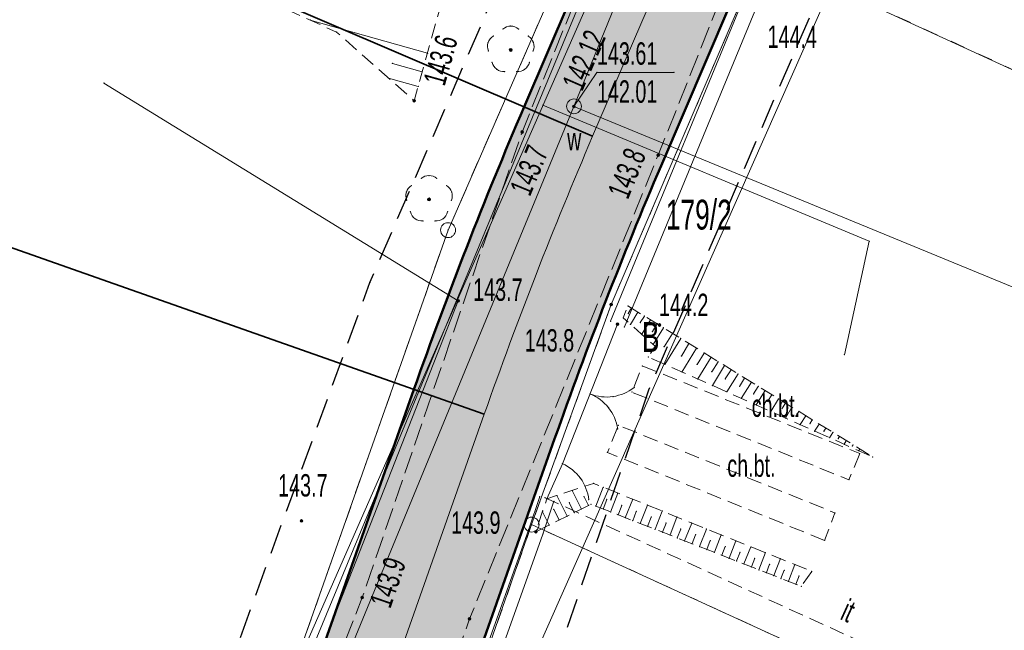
# Model space of a CAD drawing. Extents: x 6456700 to 6518119, y 5963420 to 5980059.
# Tile 120 of 256: x 6512173 to 6512206, y 5965791 to 5965812. Entities that reach past the tile are written whole.
import ezdxf
from ezdxf.enums import TextEntityAlignment as Align

# ---------------------------------------------------------------- set-up
doc = ezdxf.new("R2010")
doc.units = 0
doc.header["$MEASUREMENT"] = 0
for name, pattern in [('L_0_03', [1, 0.5, -0.5]), ('L_0_04', [1.5, 1, -0.5]), ('L_0_52', [1, 0.75, -0.25]), ('L_0_5A', [0.75, 0.5, -0.25])]:
    doc.linetypes.add(name, pattern=pattern)
doc.layers.get('0').update_dxf_attribs({"color": 2, "linetype": 'CONTINUOUS', "lineweight": 5})
for name, color, linetype, lineweight in [('000_Inne__niezydentyfikowane_', 7, 'CONTINUOUS', 18), ('18mm Kreska ciągła', 7, 'CONTINUOUS', 18), ('202_punkt_graniczny', 7, 'CONTINUOUS', 18), ('203_punkt_graniczny', 7, 'CONTINUOUS', 18), ('210_oznaczenie_konturu_uzytku_gruntowego', 96, 'CONTINUOUS', 18), ('211_numer_dzialki_ewidencyjnej', 7, 'CONTINUOUS', 18), ('218_kontur_uzytku_gruntowego', 96, 'L_0_03', 18), ('219_dzialka_ewidencyjna', 7, 'CONTINUOUS', 18), ('35mm Ciągła', 7, 'CONTINUOUS', 35), ('50mm Kreska ciągła', 7, 'CONTINUOUS', 50), ('9mm Kreska ciągła', 252, 'CONTINUOUS', 9), ('brama', 7, 'CONTINUOUS', 18), ('chodnik', 7, 'CONTINUOUS', 18), ('chodnik_Atr17', 7, 'CONTINUOUS', 18), ('drzewo_lisciaste', 7, 'CONTINUOUS', 18), ('furtka', 7, 'CONTINUOUS', 18), ('inny_obiekt_zagospodarowania_terenu', 7, 'CONTINUOUS', 18), ('inny_obiekt_zagospodarowania_terenu_Atr17', 7, 'CONTINUOUS', 18), ('jezdnia', 7, 'CONTINUOUS', 18), ('komora_podziemna', 7, 'CONTINUOUS', 18), ('komora_podziemna_Atr17', 7, 'CONTINUOUS', 18), ('ogrodzenie_trwale', 7, 'CONTINUOUS', 18), ('pikieta_naturalna', 7, 'CONTINUOUS', 18), ('pikieta_naturalna_Atr2', 7, 'CONTINUOUS', 18), ('przewod_elektroenergetyczny_niskiego_napiecia', 7, 'CONTINUOUS', 18), ('przewod_kanalizacyjny', 7, 'CONTINUOUS', 18), ('przewod_telekomunikacyjny_podziemny', 7, 'CONTINUOUS', 18), ('przewod_wodociagowy', 7, 'CONTINUOUS', 18), ('rzedna', 7, 'CONTINUOUS', 18), ('rzedna_Atr2', 7, 'CONTINUOUS', 18), ('rzedna_Atr3', 7, 'CONTINUOUS', 18), ('sciana_oporowa__linia_', 7, 'CONTINUOUS', 18), ('skarpa_nieumocniona', 7, 'CONTINUOUS', 18), ('Zakres', 7, 'CONTINUOUS', 18)]:
    doc.layers.add(name, color=color, linetype=linetype, lineweight=lineweight)
doc.styles.get("Standard").update_dxf_attribs({"font": 'txt', "width": 0.75})

# ---------------------------------------------------------------- blocks, each defined once
blk = doc.blocks.new('mdcp_nowa')
at = {"layer": '203_punkt_graniczny', "linetype": 'Continuous', "lineweight": 18}
blk.add_hatch(color=18, dxfattribs=at).paths.add_polyline_path([(6494924.47, 5982252.945, 1), (6494924.47, 5982253.035, 1)])
at = {"layer": 'drzewo_lisciaste', "linetype": 'Continuous', "lineweight": 18}
for points in [[(6494921.1, 5982261.47, 1), (6494921.1, 5982261.57, 1)], [(6494918.36, 5982256.46, 1), (6494918.36, 5982256.56, 1)]]:
    blk.add_hatch(color=94, dxfattribs=at).paths.add_polyline_path(points)
at = {"layer": 'pikieta_naturalna', "linetype": 'Continuous', "lineweight": 18}
for points in [[(6494917.86, 5982259.775, 1), (6494917.86, 5982259.865, 1)], [(6494921.48, 5982258.725, 1), (6494921.48, 5982258.815, 1)], [(6494926.04, 5982257.945, 1), (6494926.04, 5982258.035, 1)], [(6494919.34, 5982253.065, 1), (6494919.34, 5982253.155, 1)], [(6494924.68, 5982252.285, 1), (6494924.68, 5982252.375, 1)], [(6494926.09, 5982252.255, 1), (6494926.09, 5982252.345, 1)], [(6494914.08, 5982245.685, 1), (6494914.08, 5982245.775, 1)], [(6494921.94, 5982245.325, 1), (6494921.94, 5982245.415, 1)], [(6494916.12, 5982243.115, 1), (6494916.12, 5982243.205, 1)], [(6494919.72, 5982242.405, 1), (6494919.72, 5982242.495, 1)]]:
    blk.add_hatch(color=18, dxfattribs=at).paths.add_polyline_path(points)
at = {"layer": 'rzedna', "linetype": 'Continuous', "lineweight": 18}
blk.add_hatch(color=18, dxfattribs=at).paths.add_polyline_path([(6494923.22, 5982259.585, 1), (6494923.22, 5982259.675, 1)])
at = {"layer": '000_Inne__niezydentyfikowane_', "linetype": 'Continuous', "lineweight": 18, "flags": 128}
for points in [[(6494918.31, 5982261.41), (6494914.38, 5982262.52)], [(6494918.13, 5982260.79), (6494917.13, 5982261.07)], [(6494918, 5982260.3), (6494917, 5982260.58)], [(6494925.15, 5982252.87), (6494925.04, 5982252.68)], [(6494925.36, 5982252.73), (6494925.11, 5982252.32)], [(6494925.58, 5982252.6), (6494925.44, 5982252.38)], [(6494925.79, 5982252.47), (6494925.49, 5982251.99)], [(6494926.01, 5982252.34), (6494925.85, 5982252.08)], [(6494926.22, 5982252.21), (6494925.88, 5982251.65)], [(6494926.52, 5982252.02), (6494926.24, 5982251.57)], [(6494926.8, 5982251.85), (6494926.27, 5982250.98)], [(6494927.07, 5982251.68), (6494926.82, 5982251.26)], [(6494927.33, 5982251.52), (6494926.84, 5982250.72)], [(6494927.58, 5982251.36), (6494927.35, 5982250.98)], [(6494927.82, 5982251.22), (6494927.37, 5982250.49)], [(6494928.05, 5982251.07), (6494927.84, 5982250.73)], [(6494928.27, 5982250.94), (6494927.86, 5982250.27)], [(6494928.49, 5982250.8), (6494928.29, 5982250.49)], [(6494928.72, 5982250.66), (6494928.34, 5982250.06)], [(6494928.94, 5982250.52), (6494928.77, 5982250.24)], [(6494929.17, 5982250.38), (6494928.83, 5982249.84)], [(6494929.4, 5982250.24), (6494929.24, 5982249.99)], [(6494929.63, 5982250.1), (6494929.33, 5982249.62)], [(6494929.85, 5982249.96), (6494929.71, 5982249.74)], [(6494930.08, 5982249.82), (6494929.82, 5982249.4)], [(6494930.31, 5982249.68), (6494930.19, 5982249.49)], [(6494930.53, 5982249.54), (6494930.31, 5982249.18)], [(6494930.76, 5982249.4), (6494930.66, 5982249.24)], [(6494930.99, 5982249.26), (6494930.8, 5982248.96)], [(6494931.21, 5982249.12), (6494931.13, 5982248.99)], [(6494931.44, 5982248.98), (6494931.29, 5982248.74)], [(6494931.67, 5982248.84), (6494931.6, 5982248.74)], [(6494931.9, 5982248.7), (6494931.79, 5982248.52)], [(6494932.12, 5982248.56), (6494932.08, 5982248.49)], [(6494932.35, 5982248.42), (6494932.28, 5982248.3)], [(6494932.58, 5982248.28), (6494932.55, 5982248.24)], [(6494932.8, 5982248.14), (6494932.77, 5982248.09)], [(6494923.47, 5982246.13), (6494923.16, 5982246.75)], [(6494923.95, 5982246.23), (6494924.2, 5982246.86)], [(6494922.99, 5982245.89), (6494922.65, 5982246.58)], [(6494923.71, 5982246.25), (6494923.56, 5982246.54)], [(6494924.2, 5982246.13), (6494924.32, 5982246.45)], [(6494924.45, 5982246.03), (6494924.69, 5982246.66)], [(6494924.94, 5982245.84), (6494925.19, 5982246.46)], [(6494922.72, 5982245.76), (6494922.54, 5982246.12)], [(6494923.23, 5982246.01), (6494923.06, 5982246.34)], [(6494924.7, 5982245.94), (6494924.82, 5982246.25)], [(6494925.19, 5982245.74), (6494925.31, 5982246.05)], [(6494925.44, 5982245.65), (6494925.68, 5982246.26)], [(6494925.94, 5982245.45), (6494926.18, 5982246.06)], [(6494922.39, 5982245.59), (6494922.17, 5982246.04)], [(6494925.69, 5982245.55), (6494925.81, 5982245.86)], [(6494926.44, 5982245.26), (6494926.67, 5982245.86)], [(6494926.19, 5982245.35), (6494926.31, 5982245.66)], [(6494926.68, 5982245.16), (6494926.8, 5982245.46)], [(6494926.93, 5982245.06), (6494927.17, 5982245.66)], [(6494927.43, 5982244.87), (6494927.66, 5982245.46)], [(6494927.18, 5982244.97), (6494927.3, 5982245.27)], [(6494927.68, 5982244.77), (6494927.79, 5982245.07)], [(6494927.93, 5982244.68), (6494928.16, 5982245.26)], [(6494928.42, 5982244.48), (6494928.65, 5982245.06)], [(6494928.18, 5982244.58), (6494928.29, 5982244.87)], [(6494928.92, 5982244.29), (6494929.15, 5982244.86)], [(6494928.67, 5982244.39), (6494928.79, 5982244.68)], [(6494929.17, 5982244.19), (6494929.28, 5982244.48)], [(6494929.42, 5982244.09), (6494929.64, 5982244.67)], [(6494929.92, 5982243.9), (6494930.14, 5982244.47)], [(6494929.67, 5982244), (6494929.78, 5982244.28)], [(6494930.16, 5982243.8), (6494930.27, 5982244.08)], [(6494930.41, 5982243.71), (6494930.63, 5982244.27)], [(6494930.66, 5982243.61), (6494930.77, 5982243.89)]]:
    blk.add_lwpolyline(points, dxfattribs=at)
at = {"layer": '000_Inne__niezydentyfikowane_'}
for p in [(6494914.38, 5982262.52), (6494918.31, 5982261.41), (6494917.13, 5982261.07), (6494917, 5982260.58), (6494918.13, 5982260.79), (6494918, 5982260.3), (6494925.04, 5982252.68), (6494925.15, 5982252.87), (6494925.36, 5982252.73), (6494925.44, 5982252.38), (6494925.58, 5982252.6), (6494925.79, 5982252.47), (6494926.01, 5982252.34), (6494925.11, 5982252.32), (6494925.85, 5982252.08), (6494926.22, 5982252.21), (6494926.52, 5982252.02), (6494925.49, 5982251.99), (6494926.8, 5982251.85), (6494927.07, 5982251.68), (6494925.88, 5982251.65), (6494926.24, 5982251.57), (6494927.33, 5982251.52), (6494927.58, 5982251.36), (6494926.82, 5982251.26), (6494927.82, 5982251.22), (6494928.05, 5982251.07), (6494926.27, 5982250.98), (6494926.84, 5982250.72), (6494927.35, 5982250.98), (6494927.84, 5982250.73), (6494928.27, 5982250.94), (6494928.49, 5982250.8), (6494927.37, 5982250.49), (6494928.29, 5982250.49), (6494928.72, 5982250.66), (6494928.94, 5982250.52), (6494929.17, 5982250.38), (6494927.86, 5982250.27), (6494928.34, 5982250.06), (6494928.77, 5982250.24), (6494929.4, 5982250.24), (6494929.63, 5982250.1), (6494928.83, 5982249.84), (6494929.24, 5982249.99), (6494929.71, 5982249.74), (6494929.85, 5982249.96), (6494930.08, 5982249.82), (6494930.31, 5982249.68), (6494929.33, 5982249.62), (6494929.82, 5982249.4), (6494930.19, 5982249.49), (6494930.53, 5982249.54), (6494930.76, 5982249.4), (6494930.31, 5982249.18), (6494930.66, 5982249.24), (6494930.99, 5982249.26), (6494931.21, 5982249.12), (6494930.8, 5982248.96), (6494931.13, 5982248.99), (6494931.29, 5982248.74), (6494931.44, 5982248.98), (6494931.6, 5982248.74), (6494931.67, 5982248.84), (6494931.9, 5982248.7), (6494931.79, 5982248.52), (6494932.08, 5982248.49), (6494932.12, 5982248.56), (6494932.35, 5982248.42), (6494932.28, 5982248.3), (6494932.55, 5982248.24), (6494932.58, 5982248.28), (6494932.77, 5982248.09), (6494932.8, 5982248.14), (6494923.16, 5982246.75), (6494924.2, 5982246.86), (6494922.65, 5982246.58), (6494923.56, 5982246.54), (6494924.32, 5982246.45), (6494924.69, 5982246.66), (6494925.19, 5982246.46), (6494922.54, 5982246.12), (6494923.06, 5982246.34), (6494923.47, 5982246.13), (6494923.71, 5982246.25), (6494923.95, 5982246.23), (6494924.2, 5982246.13), (6494924.82, 5982246.25), (6494925.31, 5982246.05), (6494925.68, 5982246.26), (6494926.18, 5982246.06), (6494922.17, 5982246.04), (6494922.72, 5982245.76), (6494922.99, 5982245.89), (6494923.23, 5982246.01), (6494924.45, 5982246.03), (6494924.7, 5982245.94), (6494924.94, 5982245.84), (6494925.19, 5982245.74), (6494925.81, 5982245.86), (6494926.67, 5982245.86), (6494922.39, 5982245.59), (6494925.44, 5982245.65), (6494925.69, 5982245.55), (6494925.94, 5982245.45), (6494926.31, 5982245.66), (6494926.8, 5982245.46), (6494927.17, 5982245.66), (6494927.66, 5982245.46), (6494926.19, 5982245.35), (6494926.44, 5982245.26), (6494926.68, 5982245.16), (6494926.93, 5982245.06), (6494927.3, 5982245.27), (6494927.79, 5982245.07), (6494928.16, 5982245.26), (6494928.65, 5982245.06), (6494927.18, 5982244.97), (6494927.43, 5982244.87), (6494927.68, 5982244.77), (6494928.29, 5982244.87), (6494929.15, 5982244.86), (6494927.93, 5982244.68), (6494928.18, 5982244.58), (6494928.42, 5982244.48), (6494928.79, 5982244.68), (6494929.28, 5982244.48), (6494929.64, 5982244.67), (6494930.14, 5982244.47), (6494928.67, 5982244.39), (6494928.92, 5982244.29), (6494929.17, 5982244.19), (6494929.42, 5982244.09), (6494929.78, 5982244.28), (6494930.27, 5982244.08), (6494930.63, 5982244.27), (6494929.67, 5982244), (6494929.92, 5982243.9), (6494930.16, 5982243.8), (6494930.77, 5982243.89), (6494930.41, 5982243.71), (6494930.66, 5982243.61)]:
    blk.add_point(p, dxfattribs=at)
at = {"layer": '202_punkt_graniczny', "color": 7, "linetype": 'Continuous', "lineweight": 18}
for centre in [(6494919, 5982255.48), (6494921.8, 5982245.61)]:
    blk.add_circle(centre, 0.25, dxfattribs=at)
at = {"layer": '202_punkt_graniczny'}
for p in [(6494919, 5982255.48), (6494921.8, 5982245.61)]:
    blk.add_point(p, dxfattribs=at)
at = {"layer": '203_punkt_graniczny', "color": 7, "linetype": 'Continuous', "lineweight": 18}
blk.add_circle((6494924.47, 5982252.99), 0.045, dxfattribs=at)
at = {"layer": '203_punkt_graniczny'}
blk.add_point((6494924.47, 5982252.99), dxfattribs=at)
at = {"layer": '218_kontur_uzytku_gruntowego', "lineweight": 18, "flags": 128}
for points in [[(6494919, 5982255.48), (6494937.4, 5982297.61)], [(6494929.5, 5982264.73), (6494924.47, 5982252.99)], [(6494929.5, 5982264.73), (6494960.46, 5982250.52)], [(6494908.59, 5982225.93), (6494919, 5982255.48)], [(6494924.47, 5982252.99), (6494921.8, 5982245.61)], [(6494921.8, 5982245.61), (6494910.44, 5982213.13)], [(6494961.9, 5982227.25), (6494921.8, 5982245.61)]]:
    blk.add_lwpolyline(points, dxfattribs=at)
at = {"layer": '218_kontur_uzytku_gruntowego'}
for p in [(6494919, 5982255.48), (6494919, 5982255.48), (6494919, 5982255.48), (6494919, 5982255.48), (6494924.47, 5982252.99), (6494924.47, 5982252.99), (6494924.47, 5982252.99), (6494924.47, 5982252.99), (6494921.8, 5982245.61), (6494921.8, 5982245.61), (6494921.8, 5982245.61), (6494921.8, 5982245.61), (6494921.8, 5982245.61), (6494921.8, 5982245.61)]:
    blk.add_point(p, dxfattribs=at)
at = {"layer": '219_dzialka_ewidencyjna', "color": 3, "linetype": 'Continuous', "lineweight": 18, "flags": 128}
for points in [[(6494919, 5982255.48), (6494937.4, 5982297.61)], [(6494929.5, 5982264.73), (6494924.47, 5982252.99)], [(6494970.4, 5982245.96), (6494929.5, 5982264.73)], [(6494908.59, 5982225.93), (6494919, 5982255.48)], [(6494924.47, 5982252.99), (6494921.8, 5982245.61)], [(6494921.8, 5982245.61), (6494910.44, 5982213.13)], [(6494961.9, 5982227.25), (6494921.8, 5982245.61)]]:
    blk.add_lwpolyline(points, dxfattribs=at)
at = {"layer": '219_dzialka_ewidencyjna', "color": 3}
for p in [(6494919, 5982255.48), (6494919, 5982255.48), (6494924.47, 5982252.99), (6494924.47, 5982252.99), (6494921.8, 5982245.61), (6494921.8, 5982245.61), (6494921.8, 5982245.61)]:
    blk.add_point(p, dxfattribs=at)
at = {"layer": 'brama', "color": 7, "linetype": 'Continuous', "lineweight": 18, "flags": 128}
blk.add_lwpolyline([(6494924.68, 5982252.33), (6494922.83, 5982247.65)], dxfattribs=at)
at = {"layer": 'brama', "color": 7, "linetype": 'Continuous', "lineweight": 18}
for centre, start, end in [((6494924.306, 5982251.385), 248.431, 308.431), ((6494923.204, 5982248.595), 8.431, 68.431)]:
    blk.add_arc(centre, 1.5, start, end, dxfattribs=at)
at = {"layer": 'brama'}
for p in [(6494924.68, 5982252.33), (6494925.239, 5982250.21), (6494923.755, 5982249.99), (6494923.755, 5982249.99), (6494924.526, 5982249.901), (6494924.379, 5982249.527), (6494924.687, 5982248.815), (6494922.83, 5982247.65)]:
    blk.add_point(p, dxfattribs=at)
at = {"layer": 'chodnik', "color": 7, "linetype": 'L_0_5A', "lineweight": 18, "flags": 128}
for points in [[(6494932.8, 5982247.99), (6494932.44, 5982247.11), (6494925.16, 5982250.05), (6494925.51, 5982250.93)], [(6494931.62, 5982245.08), (6494924.34, 5982248.03), (6494924.71, 5982248.94), (6494931.97, 5982246)]]:
    blk.add_lwpolyline(points, close=True, dxfattribs=at)
at = {"layer": 'chodnik'}
for p in [(6494925.51, 5982250.93), (6494925.16, 5982250.05), (6494924.71, 5982248.94), (6494924.34, 5982248.03), (6494932.8, 5982247.99), (6494932.44, 5982247.11), (6494931.97, 5982246), (6494931.62, 5982245.08)]:
    blk.add_point(p, dxfattribs=at)
at = {"layer": 'drzewo_lisciaste', "color": 94, "linetype": 'Continuous', "lineweight": 18}
for centre in [(6494921.1, 5982261.52), (6494918.36, 5982256.51)]:
    blk.add_circle(centre, 0.05, dxfattribs=at)
at = {"layer": 'drzewo_lisciaste', "color": 94, "linetype": 'Continuous', "lineweight": 13}
for centre, start, end in [((6494921.1, 5982261.92), 49.272, 130.728), ((6494920.72, 5982261.644), 121.308, 202.548), ((6494921.48, 5982261.644), 337.452, 58.692), ((6494920.865, 5982261.196), 193.221, 274.871), ((6494921.335, 5982261.196), 265.129, 346.779), ((6494918.36, 5982256.91), 49.272, 130.728), ((6494917.98, 5982256.634), 121.308, 202.548), ((6494918.74, 5982256.634), 337.452, 58.692), ((6494918.125, 5982256.186), 193.221, 274.871), ((6494918.595, 5982256.186), 265.129, 346.779)]:
    blk.add_arc(centre, 0.4, start, end, dxfattribs=at)
at = {"layer": 'drzewo_lisciaste'}
for p in [(6494921.1, 5982262.32), (6494920.512, 5982261.986), (6494920.839, 5982262.223), (6494921.361, 5982262.223), (6494921.688, 5982261.986), (6494920.34, 5982261.768), (6494921.86, 5982261.768), (6494920.351, 5982261.491), (6494921.1, 5982261.52), (6494921.849, 5982261.491), (6494920.476, 5982261.105), (6494921.724, 5982261.105), (6494920.63, 5982260.872), (6494920.899, 5982260.797), (6494921.301, 5982260.797), (6494921.57, 5982260.872), (6494918.36, 5982257.31), (6494917.772, 5982256.976), (6494918.099, 5982257.213), (6494918.621, 5982257.213), (6494918.948, 5982256.976), (6494917.6, 5982256.758), (6494919.12, 5982256.758), (6494917.611, 5982256.481), (6494918.36, 5982256.51), (6494919.109, 5982256.481), (6494917.736, 5982256.095), (6494918.984, 5982256.095), (6494917.89, 5982255.862), (6494918.159, 5982255.787), (6494918.561, 5982255.787), (6494918.83, 5982255.862)]:
    blk.add_point(p, dxfattribs=at)
at = {"layer": 'furtka', "color": 7, "linetype": 'Continuous', "lineweight": 18, "flags": 128}
blk.add_lwpolyline([(6494922.83, 5982247.65), (6494922.31, 5982246.47)], dxfattribs=at)
at = {"layer": 'furtka', "color": 7, "linetype": 'Continuous', "lineweight": 18}
blk.add_arc((6494922.226, 5982246.277), 1.5, 6.218, 66.218, dxfattribs=at)
at = {"layer": 'furtka'}
for p in [(6494922.83, 5982247.65), (6494922.831, 5982247.65), (6494923.436, 5982247.163), (6494922.31, 5982246.47), (6494923.717, 5982246.439)]:
    blk.add_point(p, dxfattribs=at)
at = {"layer": 'inny_obiekt_zagospodarowania_terenu', "color": 7, "linetype": 'L_0_5A', "lineweight": 18, "flags": 128}
blk.add_lwpolyline([(6494922.25, 5982246.51), (6494961.37, 5982228.68), (6494969.12, 5982245.59), (6494951.6, 5982253.73)], dxfattribs=at)
at = {"layer": 'inny_obiekt_zagospodarowania_terenu'}
blk.add_point((6494922.25, 5982246.51), dxfattribs=at)
at = {"layer": 'jezdnia', "color": 7, "linetype": 'L_0_52', "lineweight": 18, "flags": 128}
blk.add_lwpolyline([(6495134.37, 5982583.3), (6495113.38, 5982574.25), (6495104.78, 5982567.21), (6495094.42, 5982556.42), (6495077.25, 5982527.64), (6495065.47, 5982509.01), (6495049.82, 5982491.48), (6495035, 5982466.78), (6495029.3, 5982456), (6495014.86, 5982429.39), (6495004.75, 5982409.18), (6494998.73, 5982397.06), (6494987.52, 5982373.63), (6494982.83, 5982364.72), (6494972.31, 5982345.03), (6494970.53, 5982342.23), (6494960.57, 5982327.01), (6494956.04, 5982320.35), (6494947.33, 5982304.72), (6494935.61, 5982281.93), (6494926.04, 5982257.99), (6494919.72, 5982242.45), (6494913.81, 5982225.8), (6494910.48, 5982216.25), (6494906.14, 5982216.99), (6494909.9, 5982227.31), (6494916.12, 5982243.16), (6494921.48, 5982258.77), (6494931.15, 5982282.69), (6494943.64, 5982306.31), (6494959.06, 5982330.89), (6494969.1, 5982347.08), (6494979.83, 5982365.44), (6494985.75, 5982378.98), (6494994.88, 5982398.03), (6495001.66, 5982410.76), (6495011.8, 5982430.8), (6495026, 5982457.23), (6495032.25, 5982468.97), (6495046.11, 5982493.71), (6495063.09, 5982514.09), (6495073.26, 5982529.52), (6495082.96, 5982547.05), (6495093.01, 5982560.56), (6495101.98, 5982569.59), (6495101.3, 5982571.6), (6495108.99, 5982577.59), (6495110.03, 5982578.44), (6495121.58, 5982583.64), (6495122.46, 5982584.02), (6495130.77, 5982587.79), (6495134.82, 5982589.62), (6495140.56, 5982589.08), (6495141.32, 5982585.54)], close=True, dxfattribs=at)
at = {"layer": 'jezdnia'}
for p in [(6494921.48, 5982258.77), (6494926.04, 5982257.99), (6494916.12, 5982243.16), (6494919.72, 5982242.45)]:
    blk.add_point(p, dxfattribs=at)
at = {"layer": 'komora_podziemna', "color": 5, "linetype": 'Continuous', "lineweight": 13}
blk.add_circle((6494923.22, 5982259.63), 0.25, dxfattribs=at)
at = {"layer": 'komora_podziemna'}
blk.add_point((6494923.22, 5982259.63), dxfattribs=at)
at = {"layer": 'ogrodzenie_trwale'}
blk.add_point((6494921.94, 5982245.37), dxfattribs=at)
at = {"layer": 'pikieta_naturalna', "color": 7, "linetype": 'Continuous', "lineweight": 18}
for centre in [(6494917.86, 5982259.82), (6494921.48, 5982258.77), (6494926.04, 5982257.99), (6494919.34, 5982253.11), (6494924.68, 5982252.33), (6494926.09, 5982252.3), (6494914.08, 5982245.73), (6494921.94, 5982245.37), (6494916.12, 5982243.16), (6494919.72, 5982242.45)]:
    blk.add_circle(centre, 0.045, dxfattribs=at)
at = {"layer": 'pikieta_naturalna'}
for p in [(6494917.86, 5982259.82), (6494921.48, 5982258.77), (6494926.04, 5982257.99), (6494919.34, 5982253.11), (6494924.68, 5982252.33), (6494926.09, 5982252.3), (6494914.08, 5982245.73), (6494921.94, 5982245.37), (6494916.12, 5982243.16), (6494919.72, 5982242.45)]:
    blk.add_point(p, dxfattribs=at)
at = {"layer": 'przewod_elektroenergetyczny_niskiego_napiecia', "color": 1, "linetype": 'Continuous', "lineweight": 18, "flags": 128}
blk.add_lwpolyline([(6494918.81, 5982234.23), (6494937.26, 5982275.87)], dxfattribs=at)
at = {"layer": 'przewod_kanalizacyjny', "color": 34, "linetype": 'Continuous', "lineweight": 18, "flags": 128}
for points in [[(6494923.75, 5982263.25), (6494912.8, 5982238.32), (6494909.01, 5982229.73)], [(6494922.18, 5982259.67), (6494933.12, 5982255.11), (6494932.29, 5982251.3)]]:
    blk.add_lwpolyline(points, dxfattribs=at)
at = {"layer": 'przewod_kanalizacyjny'}
for p in [(6494922.18, 5982259.67), (6494933.12, 5982255.11), (6494932.29, 5982251.3)]:
    blk.add_point(p, dxfattribs=at)
at = {"layer": 'przewod_telekomunikacyjny_podziemny', "color": 30, "linetype": 'Continuous', "lineweight": 18, "flags": 128}
blk.add_lwpolyline([(6494901.62, 5982190.73), (6494906.93, 5982205.38), (6494911.62, 5982220.93), (6494915.73, 5982231.59), (6494911.08, 5982233.33), (6494928.49, 5982275.35), (6494946.57, 5982313.81), (6494960.48, 5982334.35), (6494965.17, 5982341.38), (6494972.14, 5982353.83), (6494985.3, 5982378.53), (6494993.02, 5982395.45), (6495008.18, 5982425.35), (6495017.88, 5982443.43), (6495022.56, 5982450.66), (6495031.38, 5982466.91), (6495039.03, 5982482.79), (6495040.55, 5982485.59), (6495048.7, 5982498.93), (6495056.63, 5982506.55), (6495061.71, 5982512.37), (6495068.26, 5982521.25), (6495074.92, 5982532.24)], dxfattribs=at)
at = {"layer": 'przewod_wodociagowy', "color": 5, "linetype": 'Continuous', "lineweight": 18, "flags": 128}
for points in [[(6494907.57, 5982152.18), (6494905.83, 5982154.51), (6494898.25, 5982164.04), (6494898.06, 5982180.83), (6494903.98, 5982205.49), (6494905.04, 5982209.28), (6494911.31, 5982228.37), (6494914.05, 5982237.38), (6494923.22, 5982259.63), (6494928.59, 5982272.81), (6494941.25, 5982299.9), (6494937.3, 5982301.7), (6494937.02, 5982301.82)], [(6494936.38, 5982195.93), (6494923.54, 5982202.41), (6494908.69, 5982209.25), (6494909.54, 5982228.15), (6494919.34, 5982253.11), (6494907.46, 5982260.41)], [(6494942.26, 5982251.79), (6494923.22, 5982259.63)]]:
    blk.add_lwpolyline(points, dxfattribs=at)
at = {"layer": 'przewod_wodociagowy'}
for p in [(6494907.46, 5982260.41), (6494923.22, 5982259.63), (6494923.22, 5982259.63), (6494919.34, 5982253.11)]:
    blk.add_point(p, dxfattribs=at)
at = {"layer": 'rzedna', "color": 7, "linetype": 'Continuous', "lineweight": 18}
blk.add_circle((6494923.22, 5982259.63), 0.045, dxfattribs=at)
at = {"layer": 'rzedna'}
blk.add_point((6494923.22, 5982259.63), dxfattribs=at)
at = {"layer": 'rzedna_Atr2', "color": 7, "linetype": 'Continuous', "lineweight": 18, "flags": 128}
blk.add_lwpolyline([(6494923.22, 5982259.63), (6494923.99, 5982260.77), (6494926.578, 5982260.77)], dxfattribs=at)
at = {"layer": 'rzedna_Atr2'}
for p in [(6494923.99, 5982260.77), (6494926.578, 5982260.77), (6494923.22, 5982259.63)]:
    blk.add_point(p, dxfattribs=at)
at = {"layer": 'sciana_oporowa__linia_', "color": 7, "linetype": 'Continuous', "lineweight": 18, "flags": 128}
for points in [[(6494924.449, 5982252.425), (6494929.4, 5982264.438), (6494930.871, 5982267.81)], [(6494924.911, 5982252.235), (6494929.86, 5982264.242), (6494931.329, 5982267.61)], [(6494913.414, 5982222.234), (6494921.704, 5982245.452), (6494922.073, 5982246.55)], [(6494913.886, 5982222.066), (6494922.176, 5982245.288), (6494922.547, 5982246.39)]]:
    blk.add_lwpolyline(points, dxfattribs=at)
at = {"layer": 'sciana_oporowa__linia_'}
for p in [(6494924.449, 5982252.425), (6494924.911, 5982252.235), (6494922.073, 5982246.55), (6494922.547, 5982246.39), (6494921.704, 5982245.452), (6494922.176, 5982245.288)]:
    blk.add_point(p, dxfattribs=at)
at = {"layer": 'skarpa_nieumocniona', "color": 7, "linetype": 'L_0_5A', "lineweight": 18, "flags": 128}
for points in [[(6494965.58, 5982349.31), (6494962.89, 5982340.22), (6494951, 5982325), (6494945.37, 5982325.08), (6494937.42, 5982305.65), (6494933.1, 5982295.35), (6494927.37, 5982283.13), (6494921.28, 5982272.01), (6494917.86, 5982259.82), (6494915.26, 5982262.12), (6494913.02, 5982263.13), (6494900.61, 5982269.37), (6494912.93, 5982296.52), (6494936.43, 5982343.45), (6494956.82, 5982374.63), (6494978.03, 5982367.95)], [(6494925.03, 5982252.94), (6494933.23, 5982247.88), (6494925.71, 5982251.23), (6494925.94, 5982251.59), (6494924.87, 5982252.54)], [(6494931.19, 5982244.04), (6494930.84, 5982243.54), (6494923.79, 5982246.29), (6494921.94, 5982245.37), (6494922.31, 5982246.47), (6494923.88, 5982246.99)]]:
    blk.add_lwpolyline(points, close=True, dxfattribs=at)
at = {"layer": 'skarpa_nieumocniona'}
for p in [(6494915.26, 5982262.12), (6494915.26, 5982262.12), (6494917.86, 5982259.82), (6494917.86, 5982259.82), (6494925.03, 5982252.94), (6494925.03, 5982252.94), (6494924.87, 5982252.54), (6494924.87, 5982252.54), (6494925.94, 5982251.59), (6494925.94, 5982251.59), (6494925.71, 5982251.23), (6494925.71, 5982251.23), (6494933.23, 5982247.88), (6494933.23, 5982247.88), (6494923.88, 5982246.99), (6494923.88, 5982246.99), (6494922.31, 5982246.47), (6494922.31, 5982246.47), (6494923.79, 5982246.29), (6494923.79, 5982246.29), (6494921.94, 5982245.37), (6494921.94, 5982245.37), (6494931.19, 5982244.04), (6494931.19, 5982244.04), (6494930.84, 5982243.54), (6494930.84, 5982243.54)]:
    blk.add_point(p, dxfattribs=at)
at = {"layer": 'Zakres', "linetype": 'L_0_04', "lineweight": 25, "flags": 128}
blk.add_lwpolyline([(6495113.77, 5985050.22), (6495121.12, 5984877.07), (6495125.76, 5984757.87), (6495129.89, 5984649.81), (6495141.08, 5984611.3), (6495145.77, 5984544.53), (6495147.36, 5984487.27), (6495157.22, 5984392.07), (6495162.95, 5984387.45), (6495180.24, 5984384.16), (6495229.5, 5984386.61), (6495251.65, 5984373.41), (6495258.77, 5984357.12), (6495255.44, 5984330.44), (6495250.77, 5984304.39), (6495252.21, 5984282.78), (6495255.46, 5984256.45), (6495254.94, 5984238.25), (6495266.4, 5984211), (6495277.24, 5984182.33), (6495294.2, 5984133.19), (6495300.94, 5984095.37), (6495313.24, 5984037.69), (6495317.44, 5983978.18), (6495300.35, 5983922.18), (6495282.35, 5983883.38), (6495266.21, 5983862.23), (6495242.03, 5983839.67), (6495211.11, 5983816.86), (6495158.26, 5983772.66), (6495130.6, 5983651.16), (6495116.31, 5983543.43), (6495129.51, 5983346.73), (6495134.58, 5983264.71), (6495139.64, 5983186.97), (6495193.25, 5983077.94), (6495199.2, 5983041.97), (6495206.23, 5983026), (6495208.96, 5983004.88), (6495202.27, 5982979.48), (6495202.42, 5982950.13), (6495209.35, 5982897.38), (6495215.97, 5982850.34), (6495228.6, 5982809.97), (6495226.85, 5982778.82), (6495225.04, 5982750.56), (6495220.26, 5982723.37), (6495226.54, 5982679.97), (6495206.06, 5982669.48), (6495192.68, 5982657.71), (6495184.57, 5982648.65), (6495174.78, 5982624.58), (6495164.23, 5982604.61), (6495150.7, 5982588.3), (6495137.69, 5982582.43), (6495118.26, 5982573.75), (6495100.35, 5982558.42), (6495090.36, 5982544.99), (6495075.87, 5982519.06), (6495060.83, 5982499.68), (6495049.41, 5982485.49), (6495035.07, 5982459.7), (6495006.7, 5982406.64), (6494980.89, 5982351.84), (6494944.35, 5982293.29), (6494925.72, 5982250.11), (6494905.2, 5982190.37), (6494898.43, 5982153.5), (6494879.51, 5982063.89), (6494864.14, 5981992.66), (6494816.93, 5981768.61), (6494777.79, 5981577.7), (6494739.84, 5981394.72), (6494718.65, 5981297.89), (6494716.45, 5981237.31), (6494738.62, 5981208.21), (6494776.48, 5981173.06), (6494817.16, 5981137.44), (6494847.63, 5981109.8), (6494877.39, 5981077.08), (6494912.75, 5981030.55), (6494916.06, 5981014.71), (6494903.86, 5980957.01), (6494916.13, 5980953.51), (6494892.32, 5980927.59), (6494850.7, 5980858.8), (6494806.81, 5980779.89), (6494785.1, 5980753.49), (6494715.22, 5980723.29), (6494679.96, 5980686.78), (6494651.35, 5980651.29), (6494549.14, 5980683.24), (6494511.84, 5980659.66), (6494443.61, 5980630.33), (6494428.78, 5980598.6), (6494431.58, 5980579.46), (6494420.56, 5980549.76), (6494416.45, 5980528.2), (6494403.86, 5980507.16), (6494388.89, 5980482.96), (6494365.32, 5980407.99), (6494335.67, 5980315.15), (6494332.29, 5980297.41), (6494335.1, 5980278.18), (6494347.25, 5980254.84), (6494336.79, 5980250.09), (6494300.04, 5980271.34), (6494320.8, 5980301.43), (6494336.81, 5980349.17), (6494344.85, 5980380.92), (6494360.85, 5980437.13), (6494374.18, 5980476.38), (6494386.14, 5980498.84), (6494403.02, 5980528.52), (6494411.33, 5980563.19), (6494420.84, 5980586.25), (6494420.25, 5980601.11), (6494434.95, 5980635.94), (6494446.75, 5980644.99), (6494465.77, 5980647.27), (6494513.02, 5980669.46), (6494507.85, 5980679.68), (6494547.89, 5980705.83), (6494570.06, 5980691.34), (6494636.17, 5980669.05), (6494706.14, 5980756.86), (6494742.78, 5980772.58), (6494798.53, 5980814.27), (6494826.12, 5980867.97), (6494849.57, 5980908.6), (6494845.35, 5980942.01), (6494853.94, 5980970.83), (6494891.08, 5980960.54), (6494890.11, 5980965.73), (6494903.94, 5981025.69), (6494869.98, 5981070.3), (6494770.97, 5981160.58), (6494728.18, 5981200.64), (6494706.13, 5981229.56), (6494707.94, 5981299.75), (6494728.84, 5981398.1), (6494767.06, 5981580.19), (6494806.17, 5981770.55), (6494854.36, 5981994.76), (6494869.73, 5982065.97), (6494888.61, 5982155.44), (6494891.67, 5982173.95), (6494895.82, 5982197.45), (6494916.38, 5982253.72), (6494935.47, 5982297.95), (6494954.97, 5982331.67), (6494972.09, 5982356.64), (6494997.76, 5982411.14), (6495026.29, 5982464.48), (6495041.09, 5982491.09), (6495052.99, 5982505.88), (6495067.51, 5982524.6), (6495081.94, 5982550.43), (6495092.99, 5982565.28), (6495112.86, 5982582.29), (6495133.59, 5982591.55), (6495144.48, 5982596.46), (6495155.87, 5982610.19), (6495165.7, 5982628.8), (6495175.96, 5982654.03), (6495185.62, 5982664.83), (6495200.4, 5982677.82), (6495212.49, 5982688.04), (6495209.64, 5982723.43), (6495215.22, 5982750.57), (6495216.87, 5982779.54), (6495218.31, 5982809.31), (6495206.86, 5982847.92), (6495199.44, 5982894.74), (6495192.11, 5982948.71), (6495190.16, 5982979.24), (6495183.47, 5983075.16), (6495129.79, 5983184.34), (6495124.6, 5983264.07), (6495119.53, 5983346.09), (6495106.27, 5983543.75), (6495120.74, 5983652.9), (6495148.75, 5983779.42), (6495204.15, 5983826.04), (6495273.41, 5983889.36), (6495288.53, 5983927.42), (6495300.83, 5983964.69), (6495303.91, 5983980.14), (6495301.32, 5984039.55), (6495291.1, 5984093.63), (6495284.5, 5984130.67), (6495267.84, 5984178.93), (6495257.12, 5984207.3), (6495244.96, 5984236.19), (6495244.79, 5984255.42), (6495242.25, 5984281.97), (6495240.71, 5984304.95), (6495245.55, 5984331.94), (6495248.51, 5984355.64), (6495243.77, 5984366.47), (6495226.98, 5984376.47), (6495179.54, 5984374.12), (6495158.61, 5984378.09), (6495147.7, 5984386.91), (6495137.38, 5984486.61), (6495135.78, 5984544.04), (6495131.18, 5984609.54), (6495119.95, 5984648.2), (6495115.76, 5984757.49), (6495111.12, 5984876.67), (6495103.73, 5985050.93), (6495109.36, 5985081.73), (6495120.41, 5985085.88)], close=True, dxfattribs=at)
at = {"layer": 'Zakres'}
for p in [(6494916.38, 5982253.72), (6494925.72, 5982250.11)]:
    blk.add_point(p, dxfattribs=at)
at = {"layer": '210_oznaczenie_konturu_uzytku_gruntowego', "lineweight": 20, "width": 0.66}
blk.add_text('B', height=1, dxfattribs=at).set_placement((6494925.5, 5982252.4), align=Align.TOP_LEFT)
at = {"layer": '211_numer_dzialki_ewidencyjnej', "color": 7, "lineweight": 20, "width": 0.66}
blk.add_text('179/2', height=1, dxfattribs=at).set_placement((6494926.3, 5982256.5), align=Align.TOP_LEFT)
at = {"layer": 'chodnik_Atr17', "color": 7, "lineweight": 15, "width": 0.66}
for p in [(6494929.18, 5982249.97), (6494928.36, 5982247.96)]:
    blk.add_text('ch.bt.', height=0.75, dxfattribs=at).set_placement(p, align=Align.TOP_LEFT)
at = {"layer": 'inny_obiekt_zagospodarowania_terenu_Atr17', "color": 7, "lineweight": 15, "width": 0.66}
blk.add_text('it', height=0.75, rotation=335.5, dxfattribs=at).set_placement((6494932.421, 5982243.132), align=Align.TOP_LEFT)
at = {"layer": 'komora_podziemna_Atr17', "color": 7, "lineweight": 15, "width": 0.66}
blk.add_text('w', height=0.75, dxfattribs=at).set_placement((6494922.99, 5982258.91), align=Align.TOP_LEFT)
at = {"layer": 'pikieta_naturalna_Atr2', "color": 7, "lineweight": 15, "width": 0.66}
for s, p in [('144.4', (6494929.71, 5982262.34)), ('143.7', (6494919.84, 5982253.86)), ('144.2', (6494926.07, 5982253.35)), ('143.8', (6494921.57, 5982252.16)), ('143.7', (6494913.3, 5982247.3)), ('143.9', (6494919.1, 5982246.05))]:
    blk.add_text(s, height=0.75, dxfattribs=at).set_placement(p, align=Align.TOP_LEFT)
for s, rotation, p in [('143.6', 74.3, (6494918.158, 5982260.483)), ('143.7', 67.5, (6494921.047, 5982256.867)), ('143.8', 67.9, (6494924.33, 5982256.76)), ('143.9', 71, (6494916.35, 5982243.01))]:
    blk.add_text(s, height=0.75, rotation=rotation, dxfattribs=at).set_placement(p, align=Align.TOP_LEFT)
at = {"layer": 'rzedna_Atr2', "color": 7, "lineweight": 15, "width": 0.66}
blk.add_text('142.12', height=0.75, rotation=66.3, dxfattribs=at).set_placement((6494922.803, 5982260.402), align=Align.TOP_LEFT)
blk.add_text('143.61', height=0.75, dxfattribs=at).set_placement((6494923.99, 5982261.777), align=Align.TOP_LEFT)
at = {"layer": 'rzedna_Atr3', "color": 7, "lineweight": 15, "width": 0.66}
blk.add_text('142.01', height=0.75, dxfattribs=at).set_placement((6494923.99, 5982260.502), align=Align.TOP_LEFT)

msp = doc.modelspace()

# ---------------------------------------------------------------- block references
at = {"linetype": 'ByBlock'}
msp.add_blockref('mdcp_nowa', (17268.786, -16450.998), dxfattribs=at)

# ---------------------------------------------------------------- next in the draw order: hatches: boundary and pattern name
at = {"layer": '9mm Kreska ciągła'}
h = msp.add_hatch(dxfattribs=at)
h.set_pattern_fill('SAND_AND_LIME', color=4, scale=0.1)
h.set_pattern_definition([(37.5, (6512163.41104, 5965706.02106), (-0.006803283, 0.208096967), [0, -0.16416, 0, -0.1836, 0, -0.1755]), (7.5, (6512163.41104, 5965706.02106), (0.19113588, 0.30479178), [0, -0.08856, 0, -0.14796, 0, -0.0567]), (-32.5, (6512163.2782, 5965706.02106), (0.33632732, 0.00061118), [0, -0.054, 0, -0.1944, 0, -0.2538]), (-42.5, (6512163.2782, 5965706.02106), (0.32466167, 0.09478896), [0, -0.027, 0, -0.12744, 0, -0.1458])])
edge = h.paths.add_edge_path()
edge.add_line((6512494.454, 5966351.121), (6512492.815, 5966327.914))
edge.add_arc((6512641.445, 5966317.419), 149, 175.96099, 178.25385)
edge.add_line((6512492.514, 5966321.96), (6512491.933, 5966302.891))
edge.add_arc((6512440.957, 5966304.445), 51, 348.133, 358.2538, ccw=False)
edge.add_line((6512490.867, 5966293.957), (6512486.741, 5966274.321))
edge.add_arc((6512500.441, 5966271.442), 14, 168.133, 189.6608)
edge.add_line((6512486.64, 5966269.093), (6512490.395, 5966247.035))
edge.add_line((6512490.395, 5966247.035), (6512490.607, 5966245.791))
edge.add_arc((6512474.833, 5966243.106), 16, 357.4133, 369.6608, ccw=False)
edge.add_line((6512490.817, 5966242.384), (6512490.724, 5966240.322))
edge.add_arc((6512474.74, 5966241.044), 16, 304.6947, 357.4133, ccw=False)
edge.add_line((6512483.848, 5966227.889), (6512479.157, 5966224.642))
edge.add_arc((6512563.968, 5966102.134), 149, 124.69475, 128.17467)
edge.add_line((6512471.877, 5966219.268), (6512459.798, 5966209.771))
edge.add_arc((6512468.451, 5966198.766), 14, 128.1747, 146.5283)
edge.add_line((6512456.773, 5966206.487), (6512454.137, 5966202.499))
edge.add_arc((6512536.718, 5966147.898), 99, 146.52826, 150.19331)
edge.add_line((6512450.815, 5966197.109), (6512447.264, 5966190.909))
edge.add_arc((6512533.167, 5966141.699), 99, 150.19331, 155.56334)
edge.add_line((6512443.035, 5966182.654), (6512432.867, 5966160.275))
edge.add_arc((6512409.196, 5966171.031), 26, 321.1758, 335.5633, ccw=False)
edge.add_line((6512429.452, 5966154.731), (6512421.621, 5966145))
edge.add_arc((6512409.156, 5966155.031), 16, 309.5931, 321.1758, ccw=False)
edge.add_line((6512419.353, 5966142.701), (6512410.592, 5966135.455))
edge.add_arc((6512400.395, 5966147.785), 16, 291.7201, 309.5931, ccw=False)
edge.add_line((6512406.316, 5966132.921), (6512399.28, 5966130.118))
edge.add_arc((6512417.414, 5966084.597), 49, 111.7201, 118.6787)
edge.add_line((6512393.899, 5966127.586), (6512378.766, 5966119.308))
edge.add_arc((6512390.283, 5966098.252), 24, 118.6787, 130.9764)
edge.add_line((6512374.545, 5966116.372), (6512369.458, 5966111.954))
edge.add_arc((6512385.196, 5966093.834), 24, 130.9764, 144.2474)
edge.add_line((6512365.719, 5966107.857), (6512360.498, 5966100.604))
edge.add_arc((6512392.148, 5966077.817), 39, 144.2474, 151.7186)
edge.add_line((6512357.804, 5966096.296), (6512346.179, 5966074.69))
edge.add_arc((6512310.073, 5966094.116), 41, 323.54, 331.7186, ccw=False)
edge.add_line((6512343.048, 5966069.751), (6512332.977, 5966056.12))
edge.add_arc((6512291.959, 5966086.427), 51, 314.8687, 323.54, ccw=False)
edge.add_line((6512327.939, 5966050.283), (6512325.436, 5966047.791))
edge.add_arc((6512381.169, 5965991.802), 79, 134.86874, 142.03498)
edge.add_line((6512318.887, 5966040.401), (6512317.812, 5966039.024))
edge.add_arc((6512348.559, 5966015.032), 39, 142.035, 151.9019)
edge.add_line((6512314.155, 5966033.4), (6512307.014, 5966020.024))
edge.add_arc((6512085.596, 5966138.241), 251, 330.1315, 331.90193, ccw=False)
edge.add_line((6512303.256, 5966013.24), (6512293.172, 5965995.681))
edge.add_arc((6512509.097, 5965871.676), 249, 150.1315, 153.31422)
edge.add_line((6512286.62, 5965983.501), (6512270.802, 5965952.031))
edge.add_arc((6512493.279, 5965840.205), 249, 153.31422, 155.41165)
edge.add_line((6512266.858, 5965943.813), (6512249.846, 5965906.636))
edge.add_arc((6512203.471, 5965927.857), 51, 325.4005, 335.4117, ccw=False)
edge.add_line((6512245.451, 5965898.897), (6512232.463, 5965880.07))
edge.add_arc((6512313.954, 5965823.854), 99, 145.40047, 150.15364)
edge.add_line((6512228.085, 5965873.124), (6512213.877, 5965848.362))
edge.add_arc((6512299.746, 5965799.092), 99, 150.15364, 156.12969)
edge.add_line((6512209.214, 5965839.154), (6512198.858, 5965815.752))
edge.add_arc((6512518.006, 5965674.523), 349, 156.12969, 156.8073)
edge.add_line((6512197.211, 5965811.968), (6512194.929, 5965806.643))
edge.add_arc((6512331.888, 5965747.963), 149, 156.8073, 160.58951)
edge.add_line((6512191.357, 5965797.481), (6512178.615, 5965761.319))
edge.add_arc((6511941.881, 5965844.735), 251, 339.22463, 340.58951, ccw=False)
edge.add_line((6512176.561, 5965755.704), (6512169.456, 5965736.976))
edge.add_arc((6512195.168, 5965727.222), 27.5, 159.2246, 216.7393)
edge.add_line((6512173.13, 5965710.772), (6512174.444, 5965709.012))
edge.add_line((6512174.444, 5965709.012), (6512170.437, 5965706.021))
edge.add_line((6512170.437, 5965706.021), (6512164.212, 5965719.71))
edge.add_arc((6512161.212, 5965719.741), 3, 359.4073, 370.8714)
edge.add_arc((6512205.039, 5965728.159), 41.628, 165.2606, 190.8714, ccw=False)
edge.add_line((6512164.781, 5965738.75), (6512171.886, 5965757.477))
edge.add_arc((6511941.881, 5965844.735), 246, 339.22463, 340.58951)
edge.add_line((6512173.899, 5965762.981), (6512186.641, 5965799.143))
edge.add_arc((6512331.888, 5965747.963), 154, 156.8073, 160.58951, ccw=False)
edge.add_line((6512190.333, 5965808.612), (6512192.615, 5965813.937))
edge.add_arc((6512518.006, 5965674.523), 354, 156.12969, 156.8073, ccw=False)
edge.add_line((6512194.286, 5965817.775), (6512204.642, 5965841.178))
edge.add_arc((6512299.746, 5965799.092), 104, 150.15364, 156.12969, ccw=False)
edge.add_line((6512209.541, 5965850.851), (6512223.749, 5965875.613))
edge.add_arc((6512313.954, 5965823.854), 104, 145.40047, 150.15364, ccw=False)
edge.add_line((6512228.348, 5965882.91), (6512241.335, 5965901.737))
edge.add_arc((6512203.471, 5965927.857), 46, 325.4005, 335.4117)
edge.add_line((6512245.3, 5965908.717), (6512262.312, 5965945.894))
edge.add_arc((6512493.279, 5965840.205), 254, 153.31422, 155.41165, ccw=False)
edge.add_line((6512266.334, 5965954.276), (6512282.153, 5965985.747))
edge.add_arc((6512509.097, 5965871.676), 254, 150.1315, 153.31422, ccw=False)
edge.add_line((6512288.836, 5965998.171), (6512298.92, 5966015.73))
edge.add_arc((6512085.596, 5966138.241), 246, 330.1315, 331.90193)
edge.add_line((6512302.603, 5966022.379), (6512309.745, 5966035.755))
edge.add_arc((6512348.559, 5966015.032), 44, 142.035, 151.9019, ccw=False)
edge.add_line((6512313.87, 5966042.1), (6512314.945, 5966043.477))
edge.add_arc((6512381.169, 5965991.802), 84, 134.86874, 142.03498, ccw=False)
edge.add_line((6512321.909, 5966051.335), (6512324.411, 5966053.826))
edge.add_arc((6512291.959, 5966086.427), 46, 314.8687, 323.54)
edge.add_line((6512328.955, 5966059.091), (6512339.027, 5966072.722))
edge.add_arc((6512310.073, 5966094.116), 36, 323.54, 331.7186)
edge.add_line((6512341.776, 5966077.059), (6512353.4, 5966098.665))
edge.add_arc((6512392.148, 5966077.817), 44, 144.2474, 151.7186, ccw=False)
edge.add_line((6512356.44, 5966103.526), (6512361.662, 5966110.778))
edge.add_arc((6512385.196, 5966093.834), 29, 130.9764, 144.2474, ccw=False)
edge.add_line((6512366.18, 5966115.728), (6512371.267, 5966120.147))
edge.add_arc((6512390.283, 5966098.252), 29, 118.6787, 130.9764, ccw=False)
edge.add_line((6512376.366, 5966123.695), (6512391.499, 5966131.972))
edge.add_arc((6512417.414, 5966084.597), 54, 111.7201, 118.6787, ccw=False)
edge.add_line((6512397.43, 5966134.763), (6512404.466, 5966137.566))
edge.add_arc((6512400.395, 5966147.785), 11, 291.7201, 309.5931)
edge.add_line((6512407.405, 5966139.308), (6512409.544, 5966141.077))
edge.add_line((6512409.544, 5966141.077), (6512412.36, 5966140.811))
edge.add_line((6512412.36, 5966140.811), (6512417.441, 5966145.013))
edge.add_arc((6512409.156, 5966155.031), 13, 309.5931, 321.1758)
edge.add_line((6512419.284, 5966146.881), (6512427.115, 5966156.612))
edge.add_arc((6512409.196, 5966171.031), 23, 321.1758, 335.5633)
edge.add_line((6512430.135, 5966161.516), (6512434.645, 5966171.44))
edge.add_line((6512434.645, 5966171.44), (6512440.928, 5966185.268))
edge.add_line((6512440.928, 5966185.268), (6512439.963, 5966187.841))
edge.add_arc((6512668.213, 5966069.673), 257.025, 151.22581, 152.62894, ccw=False)
edge.add_line((6512442.925, 5966193.394), (6512446.477, 5966199.594))
edge.add_arc((6512536.718, 5966147.898), 104, 146.52826, 150.19331, ccw=False)
edge.add_line((6512449.966, 5966205.257), (6512452.602, 5966209.244))
edge.add_arc((6512468.451, 5966198.766), 19, 128.1747, 146.5283, ccw=False)
edge.add_line((6512456.708, 5966213.702), (6512468.787, 5966223.198))
edge.add_arc((6512563.968, 5966102.134), 154, 124.69475, 128.17467, ccw=False)
edge.add_line((6512476.311, 5966228.753), (6512481.002, 5966232))
edge.add_arc((6512474.74, 5966241.044), 11, 304.6947, 357.4133)
edge.add_line((6512485.729, 5966240.548), (6512485.822, 5966242.609))
edge.add_arc((6512474.833, 5966243.106), 11, 357.4133, 369.6608)
edge.add_line((6512485.677, 5966244.952), (6512485.4, 5966246.584))
edge.add_line((6512485.4, 5966246.584), (6512485.465, 5966247.035))
edge.add_line((6512485.465, 5966247.035), (6512481.305, 5966271.715))
edge.add_line((6512481.305, 5966271.715), (6512486.925, 5966298.805))
edge.add_line((6512486.925, 5966298.805), (6512487.695, 5966325.335))
edge.add_line((6512487.695, 5966325.335), (6512488.895, 5966340.485))
edge.add_line((6512488.895, 5966340.485), (6512488.714, 5966340.814))
edge.add_line((6512488.714, 5966340.814), (6512489.699, 5966354.77))
edge.add_line((6512489.699, 5966354.77), (6512494.454, 5966351.121))

# ---------------------------------------------------------------- next in the draw order: linework, layer by layer
at = {"layer": '18mm Kreska ciągła', "color": 4, "ltscale": 0.1}
msp.add_lwpolyline([(6512268.568, 5965953.153, 0.009152), (6512264.585, 5965944.854), (6512247.573, 5965907.677, -0.04371), (6512243.393, 5965900.317), (6512230.406, 5965881.49, 0.020743), (6512225.917, 5965874.369), (6512211.709, 5965849.606, 0.026081), (6512206.928, 5965840.166), (6512196.572, 5965816.764, 0.002957), (6512194.913, 5965812.952), (6512192.631, 5965807.628, 0.016505), (6512188.999, 5965798.312), (6512176.257, 5965762.15, -0.005955), (6512174.223, 5965756.591), (6512167.118, 5965737.863, 0.25636), (6512171.127, 5965709.276), (6512172.44, 5965707.517)], format="xyb", dxfattribs=at)
at = {"layer": '35mm Ciągła'}
for p, q in [((6512192.631, 5965807.628), (6512165.056, 5965819.443)), ((6512188.999, 5965798.312), (6512160.701, 5965808.272))]:
    msp.add_line(p, q, dxfattribs=at)
at = {"layer": '50mm Kreska ciągła', "color": 5, "ltscale": 0.1}
for points in [[(6512164.781, 5965738.75), (6512171.886, 5965757.477, 0.005955), (6512173.899, 5965762.981), (6512186.641, 5965799.143, -0.016505), (6512190.333, 5965808.612), (6512192.615, 5965813.937, -0.002957), (6512194.286, 5965817.775), (6512204.642, 5965841.178, -0.026081), (6512209.541, 5965850.851), (6512223.749, 5965875.613, -0.020743), (6512228.348, 5965882.91), (6512241.335, 5965901.737, 0.04371), (6512245.3, 5965908.717), (6512262.312, 5965945.894, -0.009152), (6512266.334, 5965954.276)], [(6512270.802, 5965952.031, 0.009152), (6512266.858, 5965943.813), (6512249.846, 5965906.636, -0.04371), (6512245.451, 5965898.897), (6512232.463, 5965880.07, 0.020743), (6512228.085, 5965873.124), (6512213.877, 5965848.362, 0.026081), (6512209.214, 5965839.154), (6512198.858, 5965815.752, 0.002957), (6512197.211, 5965811.968), (6512194.929, 5965806.643, 0.016505), (6512191.357, 5965797.481), (6512178.615, 5965761.319, -0.005955), (6512176.561, 5965755.704), (6512169.456, 5965736.976, 0.25636), (6512173.13, 5965710.772), (6512174.444, 5965709.012), (6512170.437, 5965706.021), (6512164.212, 5965719.71)]]:
    msp.add_lwpolyline(points, format="xyb", dxfattribs=at)

doc.saveas('drawing.dxf')
